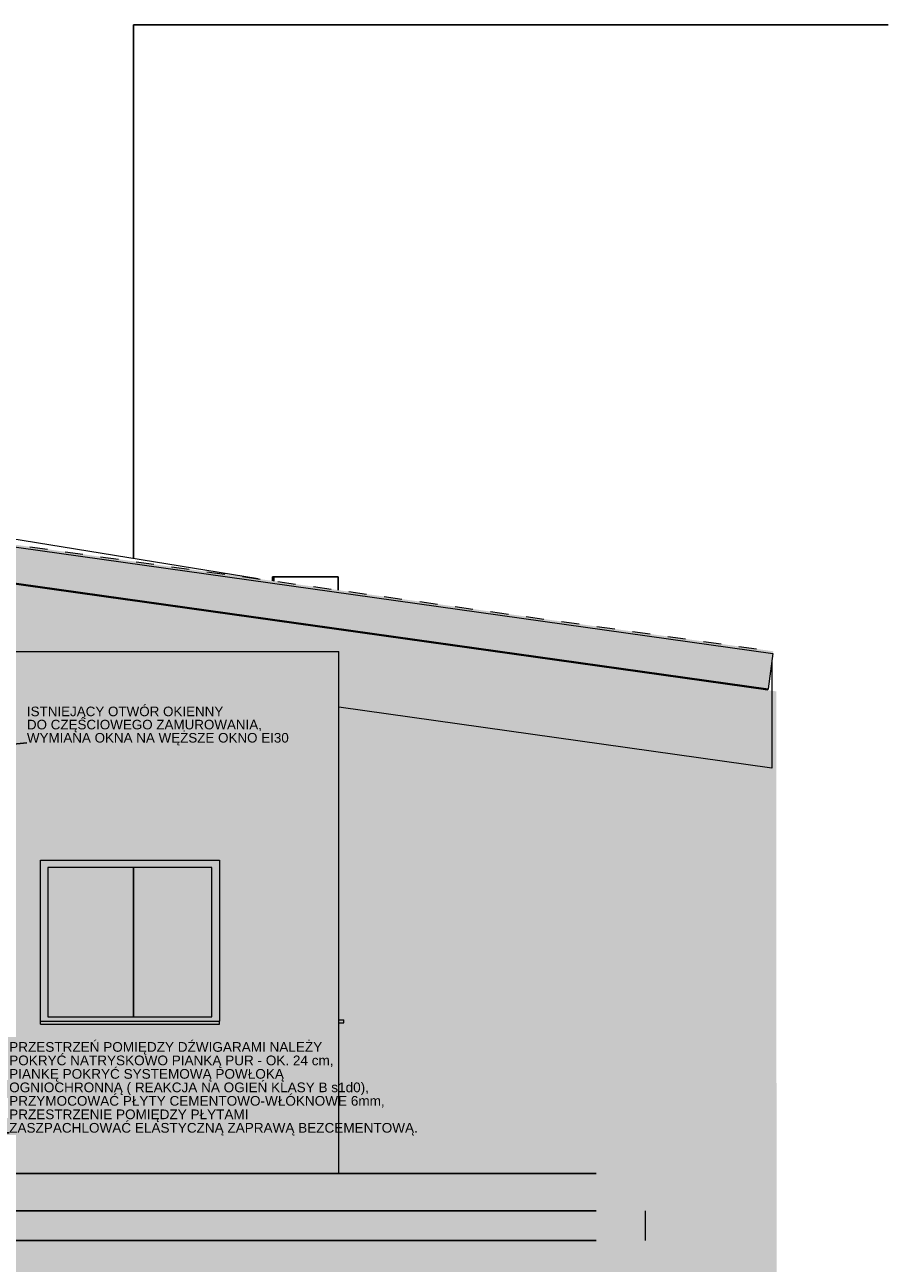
# Model space of a CAD drawing. Header units: centimetres. Extents: x -3 to 1262, y -415 to 1100.
# Tile 14 of 14: x 684 to 1262, y 270 to 1100. Entities that reach past the tile are written whole.
import ezdxf

# ---------------------------------------------------------------- set-up
doc = ezdxf.new("R2010")
doc.units = ezdxf.units.CM
doc.header["$MEASUREMENT"] = 0
doc.linetypes.add('Przerywana (2)', pattern=[24, 12, -12])
for name, color, linetype in [('00 - SUFIT Z BLACHY', 7, 'Continuous'), ('280-A Dachy Powłoki', 7, 'Continuous'), ('420-K Ściany', 7, 'Continuous'), ('440-K Słupy stalowe', 7, 'Continuous'), ('Nowe_Okna Archicada', 7, 'Continuous'), ('Rozbiórka_Okna Archicada', 7, 'Continuous')]:
    doc.layers.add(name, color=color, linetype=linetype)
for name, color, linetype, lineweight in [('00 - SUFIT Z BLACHY_Nr_pióra__12', 7, 'Continuous', 13), ('280-A Dachy Powłoki_Nr_pióra__29', 7, 'Continuous', 20), ('280-A Dachy Powłoki_Nr_pióra__69', 7, 'Continuous', 20), ('420 - podział ściany_Nr_pióra__19', 255, 'Continuous', 30), ('420-K Ściany_Nr_pióra__12', 7, 'Continuous', 13), ('420-K Ściany_Nr_pióra__13', 7, 'Continuous', 25), ('440-K Słupy stalowe_Nr_pióra__12', 7, 'Continuous', 13), ('Nowe_199-Z Wymiary i opisy_Nr_pióra__135', 5, 'Continuous', 20), ('Nowe_Okna Archicada_Nr_pióra__135', 5, 'Continuous', 20), ('Rozbiórka_Okna Archicada_Nr_pióra__12', 7, 'Continuous', 13)]:
    doc.layers.add(name, color=color, linetype=linetype, lineweight=lineweight)
doc.layers.add('280-A Dachy Powłoki_Nr_pióra__49', color=7, linetype='Continuous', lineweight=20, true_color=0xcfd8da)
doc.layers.add('280-A Dachy Powłoki_Nr_pióra__92', color=7, linetype='Continuous', lineweight=20, true_color=0xdfdfdf)
doc.styles.add('STYL_AUTOMATYCZNY_2', font='arial.ttf')
doc.dimstyles.new('STYL_AUTOMATYCZNY__2', dxfattribs={"dimtxt": 0.18, "dimasz": 7.296, "dimexe": 0.18, "dimexo": 0.0625, "dimgap": 0, "dimtad": 0, "dimtih": 1, "dimtoh": 1, "dimdec": 4, "dimzin": 0, "dimdsep": 46, "dimcen": 0.09, "dimadec": 0, "dimazin": 0, "dimtfac": 1, "dimtdec": 4, "dimtmove": 0, "dimatfit": 3, "dimldrblk": 'ARROWHEAD_5', "dimfxl": 0, "dimtolj": 1, "dimtzin": 0, "dimarcsym": 0})

# ---------------------------------------------------------------- blocks, each defined once
blk = doc.blocks.new('ElemPrzekroju_12_1')
at = {"layer": '420-K Ściany_Nr_pióra__13', "color": 7, "linetype": 'Continuous', "lineweight": 25}
for p, q in [((656.18, 330), (1066.75, 330)), ((656.18, 305), (1066.75, 305)), ((1066.75, 285), (656.18, 285))]:
    blk.add_line(p, q, dxfattribs=at)
blk = doc.blocks.new('ElemPrzekroju_17_1')
at = {"layer": '280-A Dachy Powłoki', "linetype": 'Continuous', "lineweight": 0, "true_color": 0x000000}
for points in [[(656.18, 752.93), (1185.24, 678.58), (1185.45, 680.06), (656.18, 754.45)], [(1185.24, 678.58), (656.18, 752.93), (656.18, 728.69), (1181.9, 654.81)], [(656.18, 728.19), (1181.83, 654.31), (1181.9, 654.81), (656.18, 728.69)]]:
    blk.add_hatch(color=18, dxfattribs=at).paths.add_polyline_path(points)
at = {"layer": '280-A Dachy Powłoki_Nr_pióra__29', "color": 7, "linetype": 'Przerywana (2)', "lineweight": 20}
blk.add_line((639.47, 756.79), (1185.45, 680.06), dxfattribs=at)
at = {"layer": '280-A Dachy Powłoki_Nr_pióra__29', "color": 7, "linetype": 'Continuous', "lineweight": 20}
for p, q in [((635.92, 731.54), (635.85, 731.05)), ((635.92, 731.54), (1181.9, 654.81)), ((1181.9, 654.81), (1181.83, 654.31))]:
    blk.add_line(p, q, dxfattribs=at)
at = {"layer": '280-A Dachy Powłoki_Nr_pióra__49', "color": 254, "linetype": 'Continuous', "lineweight": 20, "true_color": 0xcfd8da}
for p, q in [((639.26, 755.31), (635.92, 731.54)), ((635.85, 731.05), (1181.83, 654.31)), ((1185.24, 678.58), (1181.9, 654.81))]:
    blk.add_line(p, q, dxfattribs=at)
at = {"layer": '280-A Dachy Powłoki_Nr_pióra__69', "color": 7, "linetype": 'Continuous', "lineweight": 20}
blk.add_line((639.26, 755.31), (1185.24, 678.58), dxfattribs=at)
at = {"layer": '280-A Dachy Powłoki_Nr_pióra__92', "color": 254, "linetype": 'Continuous', "lineweight": 20, "true_color": 0xdfdfdf}
for p, q in [((752.56, 714.38), (656.18, 727.93)), ((1181.83, 654.31), (1180.01, 654.31))]:
    blk.add_line(p, q, dxfattribs=at)
blk = doc.blocks.new('ElemPrzekroju_19_1')
at = {"layer": '420-K Ściany_Nr_pióra__12', "color": 7, "linetype": 'Continuous', "lineweight": 13}
for p in [(656.18, 680), (894.15, 330)]:
    blk.add_line(p, (894.15, 680), dxfattribs=at)
blk = doc.blocks.new('ElemPrzekroju_20_1')
at = {"layer": '00 - SUFIT Z BLACHY_Nr_pióra__12', "color": 7, "linetype": 'Continuous', "lineweight": 13}
for p, q in [((654.88, 758.67), (645.74, 760.15)), ((840.03, 728.61), (656.18, 758.46)), ((1184.54, 672.67), (1184.42, 672.69)), ((1184.54, 672.67), (1184.54, 601.77)), ((1184.54, 601.77), (894.15, 642.58))]:
    blk.add_line(p, q, dxfattribs=at)
blk = doc.blocks.new('ElemPrzekroju_26_1')
at = {"layer": 'Rozbiórka_Okna Archicada_Nr_pióra__12', "color": 7, "linetype": 'Continuous', "lineweight": 13}
for p, q in [((694.15, 540), (814.15, 540)), ((694.15, 432), (694.15, 540)), ((814.15, 540), (814.15, 432))]:
    blk.add_line(p, q, dxfattribs=at)
blk = doc.blocks.new('ElemPrzekroju_27_1')
at = {"layer": 'Nowe_Okna Archicada_Nr_pióra__135', "color": 5, "linetype": 'Continuous', "lineweight": 20}
for p, q in [((699.15, 535), (699.15, 435)), ((809.15, 535), (699.15, 535)), ((809.15, 435), (809.15, 535)), ((694.15, 432), (814.15, 432)), ((694.15, 430), (694.15, 432)), ((699.15, 435), (809.15, 435)), ((814.15, 430), (814.15, 432)), ((694.15, 430), (814.15, 430))]:
    blk.add_line(p, q, dxfattribs=at)
blk = doc.blocks.new('ElemPrzekroju_29_1')
at = {"layer": '420-K Ściany_Nr_pióra__13', "color": 7, "linetype": 'Continuous', "lineweight": 25}
for p, q in [((849.77, 730), (850.75, 730)), ((849.77, 730), (849.77, 727.24)), ((850.75, 727.1), (850.75, 730)), ((850.75, 730), (893.75, 730)), ((893.75, 730), (893.75, 721.06))]:
    blk.add_line(p, q, dxfattribs=at)
blk = doc.blocks.new('ElemPrzekroju_30_1')
at = {"layer": '420-K Ściany_Nr_pióra__13', "color": 7, "linetype": 'Continuous', "lineweight": 25}
blk.add_line((756.47, 450), (756.47, 435), dxfattribs=at)
blk = doc.blocks.new('ElemPrzekroju_31_1')
at = {"layer": '420-K Ściany_Nr_pióra__13', "color": 7, "linetype": 'Continuous', "lineweight": 25}
blk.add_line((756.47, 535), (756.47, 450), dxfattribs=at)
blk = doc.blocks.new('ElemPrzekroju_32_1')
at = {"layer": '420-K Ściany_Nr_pióra__13', "color": 7, "linetype": 'Continuous', "lineweight": 25}
for q in [(1262.5, 1100), (756.47, 742.17)]:
    blk.add_line((756.47, 1100), q, dxfattribs=at)
blk = doc.blocks.new('ElemPrzekroju_33_1')
at = {"layer": 'Nowe_Okna Archicada_Nr_pióra__135', "color": 5, "linetype": 'Continuous', "lineweight": 20}
for p, q in [((894.15, 432.94), (897.66, 432.94)), ((897.66, 430.94), (897.66, 432.94)), ((894.15, 430.94), (897.66, 430.94))]:
    blk.add_line(p, q, dxfattribs=at)
blk = doc.blocks.new('ElemPrzekroju_69_1')
at = {"layer": '440-K Słupy stalowe_Nr_pióra__12', "color": 7, "linetype": 'Continuous', "lineweight": 13}
blk.add_line((1099.75, 285), (1099.75, 305), dxfattribs=at)
blk = doc.blocks.new('ARROWHEAD_5')
at = {"linetype": 'Continuous', "lineweight": 0}
blk.add_hatch(color=0, dxfattribs=at).paths.add_polyline_path([(-1, 0.2679), (0, 0), (-1, -0.2679)])
at = {"color": 0, "linetype": 'Continuous', "lineweight": 0}
blk.add_line((0, 0), (-1, 0), dxfattribs=at)

msp = doc.modelspace()

# ---------------------------------------------------------------- hatches: boundary and pattern name
at = {"layer": '420 - podział ściany_Nr_pióra__19', "linetype": 'Continuous', "lineweight": 30}
msp.add_hatch(color=255, dxfattribs=at).paths.add_polyline_path([(655.43, 728.19), (654.76, 1), (1187.92, 1), (1187.38, 653.17)])

# ---------------------------------------------------------------- block references
at = {"layer": '00 - SUFIT Z BLACHY', "lineweight": 0}
msp.add_blockref('ElemPrzekroju_20_1', (0, 0), dxfattribs=at)
at = {"layer": '280-A Dachy Powłoki', "lineweight": 0}
msp.add_blockref('ElemPrzekroju_17_1', (0, 0), dxfattribs=at)
at = {"layer": '420-K Ściany', "lineweight": 0}
for name in ['ElemPrzekroju_32_1', 'ElemPrzekroju_29_1', 'ElemPrzekroju_19_1', 'ElemPrzekroju_31_1', 'ElemPrzekroju_30_1', 'ElemPrzekroju_12_1']:
    msp.add_blockref(name, (0, 0), dxfattribs=at)
at = {"layer": '440-K Słupy stalowe', "lineweight": 0}
msp.add_blockref('ElemPrzekroju_69_1', (0, 0), dxfattribs=at)
at = {"layer": 'Nowe_Okna Archicada', "lineweight": 0}
for name in ['ElemPrzekroju_27_1', 'ElemPrzekroju_33_1']:
    msp.add_blockref(name, (0, 0), dxfattribs=at)
at = {"layer": 'Rozbiórka_Okna Archicada', "lineweight": 0}
msp.add_blockref('ElemPrzekroju_26_1', (0, 0), dxfattribs=at)

# ---------------------------------------------------------------- texts
at = {"layer": 'Nowe_199-Z Wymiary i opisy_Nr_pióra__135', "color": 5, "linetype": 'Continuous', "lineweight": 20, "attachment_point": 7, "style": 'STYL_AUTOMATYCZNY_2'}
for s, insert, char_height, line_spacing_factor in [('\\A1;{\\pql;\\fArial|b0|i0|c238|p0;\\W1.000000;ISTNIEJĄCY OTWÓR OKIENNY \\P\\pql;\\fArial|b0|i0|c238|p0;\\W1.000000;DO CZĘŚCIOWEGO ZAMUROWANIA,\\P\\pql;\\fArial|b0|i0|c238|p0;\\W1.000000;WYMIANA OKNA NA WĘŻSZE OKNO EI30 \\fArial|b0|i0|c238|p0;\\H1.011659x;\\W1.000000; }', (685.12, 616.91), 6.42509, 0.824992), ('\\A1;{\\pql;\\fArial|b0|i0|c238|p0;\\W1.000000;PRZESTRZEŃ POMIĘDZY DŹWIGARAMI NALEŻY \\P\\pql;\\fArial|b0|i0|c238|p0;\\W1.000000;POKRYĆ NATRYSKOWO PIANKĄ PUR - OK. 24 cm, \\P\\pql;\\fArial|b0|i0|c238|p0;\\W1.000000;PIANKĘ POKRYĆ SYSTEMOWĄ POWŁOKĄ \\P\\pql;\\fArial|b0|i0|c238|p0;\\W1.000000;OGNIOCHRONNĄ ( REAKCJA NA OGIEŃ KLASY B s1d0),  \\P\\pql;\\fArial|b0|i0|c238|p0;\\W1.000000;PRZYMOCOWAĆ PŁYTY CEMENTOWO-WŁÓKNOWE 6mm, \\P\\pql;\\fArial|b0|i0|c238|p0;\\W1.000000;PRZESTRZENIE POMIĘDZY PŁYTAMI \\P\\pql;\\fArial|b0|i0|c238|p0;\\W1.000000;ZASZPACHLOWAĆ ELASTYCZNĄ ZAPRAWĄ BEZCEMENTOWĄ. }', (673.24, 355.45), 6.5, 0.834048)]:
    msp.add_mtext(s, dxfattribs=dict(at, insert=insert, char_height=char_height, line_spacing_factor=line_spacing_factor))

# ---------------------------------------------------------------- leaders
at = {"layer": 'Nowe_199-Z Wymiary i opisy_Nr_pióra__135', "color": 5, "linetype": 'Continuous', "lineweight": 20, "annotation_type": 0, "has_hookline": 1, "hookline_direction": 0}
for points, text_width in [([(639.7, 591.68), (666.78, 616.91), (685.12, 618.76)], 174.89), ([(525.69, 517.27), (525.69, 355.45), (673.24, 357.32)], 272.79)]:
    msp.add_leader(points, dimstyle='STYL_AUTOMATYCZNY__2', dxfattribs=dict(at, text_width=text_width))

doc.saveas('drawing.dxf')
